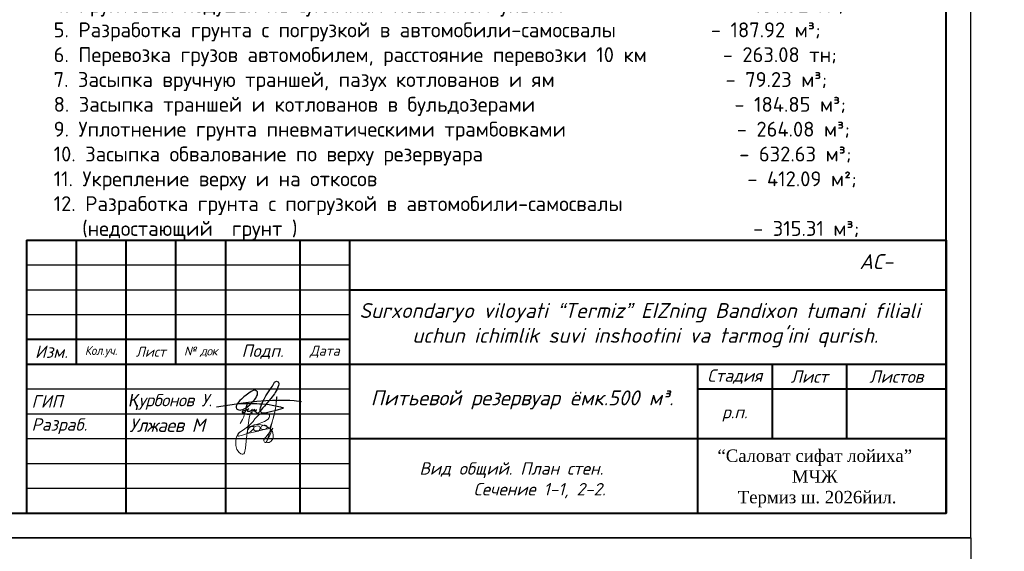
# Model space of a CAD drawing. Header units: millimetres. Extents: x -3143211 to -2549809, y 1060331 to 1394375.
# Tile 127 of 151: x -3017035 to -2997224, y 1286534 to 1297244. Entities that reach past the tile are written whole.
import ezdxf

# ---------------------------------------------------------------- set-up
doc = ezdxf.new("R2010")
doc.units = ezdxf.units.MM
for name, color, linetype in [('(002) Рамка', 7, 'Continuous'), ('Дераза', 5, 'Continuous'), ('Рамка', 7, 'Continuous')]:
    doc.layers.add(name, color=color, linetype=linetype)
doc.styles.add('Arial', font='arial.ttf')
doc.styles.get("Standard").update_dxf_attribs({"font": 'isocpeui.ttf'})
doc.styles.add('V@ler@Live', font='isocpeui.ttf')
doc.styles.add('казар300', font='isocpeui.ttf', dxfattribs={"height": 300})

msp = doc.modelspace()

# ---------------------------------------------------------------- linework, layer by layer
msp.add_line((-2997896.73173, 1286804.62022), (-2997896.73173, 1328804.62022))
at = {"color": 0, "lineweight": 40, "ltscale": 100}
for p, q in [((-3016896.73173, 1292804.62022), (-2998396.73173, 1292804.62022)), ((-3016896.73173, 1292804.62022), (-3016896.73173, 1287304.62022)), ((-3015896.73173, 1292804.62022), (-3015896.73173, 1290304.62022)), ((-3014896.73173, 1292804.62022), (-3014896.73173, 1287304.62022)), ((-3013896.73173, 1292804.62022), (-3013896.73173, 1290304.62022)), ((-3012896.73173, 1292804.62022), (-3012896.73173, 1287304.62022)), ((-3011396.73173, 1292804.62022), (-3011396.73173, 1287304.62022)), ((-3010396.73173, 1292804.62022), (-3010396.73173, 1287304.62022)), ((-2998396.73173, 1292804.62022), (-2998396.73173, 1287304.62022)), ((-3010396.73173, 1291804.62022), (-2998396.73173, 1291804.62022)), ((-3016896.73173, 1290804.62022), (-3010396.73173, 1290804.62022)), ((-3016896.73173, 1290304.62022), (-2998396.73173, 1290304.62022)), ((-3003396.73173, 1290304.62022), (-3003396.73173, 1287304.62022)), ((-3001896.73173, 1290304.62022), (-3001896.73173, 1288804.62022)), ((-3000396.73173, 1290304.62022), (-3000396.73173, 1288804.62022)), ((-3003396.73173, 1289804.62022), (-2998396.73173, 1289804.62022)), ((-3010396.73173, 1288804.62022), (-2998396.73173, 1288804.62022)), ((-3016896.73173, 1287304.62022), (-2998396.73173, 1287304.62022))]:
    msp.add_line(p, q, dxfattribs=at)
at = {"color": 0, "ltscale": 100}
for p, q in [((-3016896.73173, 1292304.62022), (-3010396.73173, 1292304.62022)), ((-3016896.73173, 1291804.62022), (-3010396.73173, 1291804.62022)), ((-3016896.73173, 1291304.62022), (-3010396.73173, 1291304.62022)), ((-3016896.73173, 1289804.62022), (-3010396.73173, 1289804.62022)), ((-3016896.73173, 1289304.62022), (-3010396.73173, 1289304.62022)), ((-3016896.73173, 1288804.62022), (-3010396.73173, 1288804.62022)), ((-3016896.73173, 1288304.62022), (-3010396.73173, 1288304.62022)), ((-3016896.73173, 1287804.62022), (-3010396.73173, 1287804.62022))]:
    msp.add_line(p, q, dxfattribs=at)
at = {"color": 0}
for p, q in [((-3057296.73173, 1286804.62022), (-2997896.73173, 1286804.62022)), ((-2997896.73173, 1286804.62022), (-2997896.73173, 1244804.62022))]:
    msp.add_line(p, q, dxfattribs=at)
msp.add_lwpolyline([(-3057296.73173, 1286804.62022), (-2997896.73173, 1286804.62022), (-2997896.73173, 1328804.62022), (-3057296.73173, 1328804.62022)], close=True)
at = {"lineweight": 40, "ltscale": 25}
msp.add_lwpolyline([(-3055296.73173, 1287304.62022), (-2998396.73173, 1287304.62022), (-2998396.73173, 1328304.62022), (-3055296.73173, 1328304.62022)], close=True, dxfattribs=at)
at = {"color": 0, "ltscale": 100}
for points in [[(-3012649.4322, 1289510.93729), (-3012665.166, 1289487.1682), (-3012678.25145, 1289455.91784), (-3012680.97758, 1289428.58192), (-3012669.12394, 1289405.35617), (-3012647.23408, 1289388.64364), (-3012626.29332, 1289381.76073), (-3012601.96004, 1289380.53203), (-3012580.79714, 1289381.48889), (-3012547.90177, 1289387.80638), (-3012516.68247, 1289400.90892), (-3012480.03109, 1289424.02593), (-3012435.26188, 1289456.41801), (-3012405.07245, 1289484.74342), (-3012329.81091, 1289563.72835), (-3012310.9299, 1289585.4753), (-3012286.53603, 1289620.34654), (-3012267.10979, 1289652.22757), (-3012252.83292, 1289686.37028), (-3012247.72394, 1289705.96429), (-3012248.67304, 1289727.70037), (-3012249.88465, 1289740.03089), (-3012252.2675, 1289747.33786), (-3012256.9928, 1289753.64448), (-3012266.78669, 1289763.98516), (-3012275.44975, 1289770.15042), (-3012287.64668, 1289777.47914), (-3012298.9349, 1289780.03441), (-3012321.16805, 1289780.03441), (-3012336.73732, 1289774.27146), (-3012374.45896, 1289752.85072), (-3012424.29676, 1289720.90444), (-3012478.45599, 1289681.58595), (-3012523.77042, 1289643.83325), (-3012572.43699, 1289600.69817), (-3012604.38327, 1289570.06759), (-3012649.4322, 1289510.93729), (-3012385.90873, 1289513.66687), (-3012329.73014, 1289510.86151), (-3012261.55655, 1289508.87166), (-3012211.76664, 1289507.4184), (-3012145.54433, 1289505.03333), (-3012074.68499, 1289500.90141), (-3012016.72937, 1289491.19139), (-3011956.53225, 1289478.09973), (-3011886.92492, 1289466.31288), (-3011821.25534, 1289449.50248), (-3011790.137, 1289443.5112), (-3011771.47812, 1289438.43329), (-3011742.68205, 1289429.65839), (-3011735.10945, 1289425.82005), (-3011731.49479, 1289424.0368), (-3011729.51582, 1289420.89437), (-3011730.94957, 1289418.45871), (-3011739.00681, 1289413.64176), (-3011835.51202, 1289384.45735), (-3011900.99986, 1289366.86407), (-3011964.77124, 1289348.05295), (-3012039.16445, 1289327.76305), (-3012067.61723, 1289322.06535), (-3012086.55404, 1289318.27323), (-3012128.96539, 1289317.5746), (-3012152.99577, 1289319.96677), (-3012165.93986, 1289325.82757), (-3012179.22725, 1289335.82029), (-3012185.64882, 1289344.61694), (-3012193.05987, 1289361.17724), (-3012194.97826, 1289384.48997), (-3012194.67535, 1289398.79947), (-3012187.52682, 1289424.99367), (-3012176.2184, 1289464.89933), (-3012148.43201, 1289535.55517), (-3012118.30317, 1289597.89281), (-3012080.41998, 1289664.22101), (-3012031.20818, 1289743.54302), (-3011986.56013, 1289807.27246), (-3011949.72701, 1289862.21614), (-3011928.36218, 1289900.49077), (-3011906.87066, 1289938.99237), (-3011897.44578, 1289950.83497), (-3011882.48233, 1289957.46779), (-3011868.10448, 1289958.8161), (-3011853.20161, 1289956.81538), (-3011835.14853, 1289947.68166), (-3011825.92006, 1289935.64472), (-3011821.3563, 1289919.7042), (-3011822.08327, 1289898.55529), (-3011825.94025, 1289875.44916), (-3011837.51118, 1289837.84868), (-3011854.494, 1289799.65016), (-3011873.7385, 1289766.26859), (-3011893.10975, 1289732.66715), (-3011911.17743, 1289705.80119), (-3011933.33293, 1289672.85679), (-3011957.48135, 1289642.65891), (-3012012.51669, 1289575.18596), (-3012060.67064, 1289518.0815), (-3012074.68499, 1289500.90141), (-3012111.43734, 1289460.4847), (-3012147.2204, 1289417.90416), (-3012210.85043, 1289346.07398), (-3012251.01449, 1289300.73388), (-3012255.84176, 1289302.86279), (-3012256.28602, 1289319.35785), (-3012262.30371, 1289328.70904), (-3012271.7947, 1289332.98232), (-3012286.25332, 1289337.41869), (-3012295.82509, 1289344.6713), (-3012291.86714, 1289354.63141), (-3012285.10229, 1289366.30952), (-3012270.92638, 1289381.42365), (-3012320.01702, 1289360.25299), (-3012329.14452, 1289367.67958), (-3012332.35531, 1289371.24608), (-3012307.47679, 1289391.39463), (-3012307.86047, 1289394.45008), (-3012309.79906, 1289395.0155), (-3012342.08862, 1289363.9391), (-3012352.04406, 1289358.99167), (-3012361.05041, 1289356.01234), (-3012367.51236, 1289355.15333), (-3012375.06477, 1289355.67526), (-3012381.34498, 1289357.75209), (-3012384.87885, 1289361.39471), (-3012385.48466, 1289364.00434), (-3012348.20728, 1289394.24348), (-3012348.28805, 1289397.98396), (-3012351.57961, 1289399.13654), (-3012392.12836, 1289360.0029), (-3012400.62986, 1289354.71839), (-3012413.95764, 1289350.34726), (-3012432.09149, 1289348.91196), (-3012443.13739, 1289351.6412), (-3012450.26573, 1289357.66511), (-3012452.2245, 1289367.96229), (-3012445.6212, 1289381.0757), (-3012435.76672, 1289398.11444), (-3012429.50671, 1289403.34458), (-3012425.38721, 1289404.13834), (-3012423.40824, 1289402.94226), (-3012423.61018, 1289401.14814), (-3012485.48336, 1289374.88869), (-3012506.92896, 1289366.99455), (-3012528.47553, 1289360.99239), (-3012543.76209, 1289355.07722), (-3012551.94913, 1289351.90922), (-3012555.61573, 1289348.59663), (-3012557.57451, 1289343.6057), (-3012557.45334, 1289334.49373), (-3012554.86856, 1289328.52419), (-3012549.57784, 1289323.70724), (-3012543.17647, 1289319.89065), (-3012536.09772, 1289315.6702), (-3012528.8794, 1289315.7696), (-3012520.82216, 1289317.80294), (-3012515.08718, 1289321.98923), (-3012508.95211, 1289326.46757), (-3012504.12205, 1289333.67822), (-3012499.1011, 1289341.17386), (-3012494.32816, 1289350.56473), (-3012491.17796, 1289359.00254), (-3012488.21806, 1289366.93062), (-3012486.41546, 1289371.7589), (-3012486.41149, 1289374.54705), (-3012484.17078, 1289383.47874), (-3012481.2629, 1289399.85419), (-3012476.05295, 1289425.04804), (-3012470.35836, 1289453.44956), (-3012459.13072, 1289490.56073), (-3012451.05034, 1289512.99213)], [(-3013073.48055, 1289447.21905), (-3012537.84536, 1289527.70452), (-3012263.49514, 1289559.57468), (-3012084.62024, 1289571.67686), (-3011945.20364, 1289578.46191), (-3011793.02469, 1289580.90844), (-3011659.44403, 1289581.03892), (-3011600.8826, 1289578.57064), (-3011512.2327, 1289571.58987), (-3011366.5157, 1289550.95201)]]:
    msp.add_lwpolyline(points, dxfattribs=at)
at = {"lineweight": 18, "elevation": 0}
msp.add_lwpolyline([(-3012598.39511, 1289110.93451), (-3012552.47911, 1289189.15458), (-3012527.27606, 1289245.79636), (-3012520.11145, 1289281.23472), (-3012518.47159, 1289315.88492), (-3012520.26762, 1289326.27517), (-3012525.44098, 1289333.00337), (-3012532.68369, 1289336.62698), (-3012521.82939, 1289326.27517), (-3012514.05959, 1289319.55659), (-3012495.41598, 1289305.59078), (-3012465.41049, 1289292.13439), (-3012444.69753, 1289289.02981), (-3012411.56851, 1289288.52039), (-3012396.04843, 1289292.65343), (-3012374.82789, 1289299.38162), (-3012364.98875, 1289308.17633), (-3012359.28829, 1289315.93298), (-3012358.78072, 1289324.20866), (-3012363.4465, 1289330.93685), (-3012370.68921, 1289330.93685), (-3012376.37014, 1289327.83227), (-3012381.03593, 1289323.17059), (-3012391.38264, 1289308.69536), (-3012398.11777, 1289294.71994), (-3012405.36048, 1289269.37387), (-3012415.70719, 1289221.78632), (-3012452.36972, 1288970.14224), (-3012468.26072, 1288821.824), (-3012493.44424, 1288615.22999), (-3012511.99025, 1288520.96799), (-3012525.24576, 1288497.13096), (-3012545.11927, 1288489.18208), (-3012559.68277, 1288489.18208), (-3012584.86629, 1288499.78379), (-3012616.66781, 1288522.2944), (-3012665.68783, 1288584.53981), (-3012685.56134, 1288665.31659), (-3012686.88884, 1288764.63435), (-3012672.32535, 1288837.47186), (-3012644.48682, 1288893.0948), (-3012614.0128, 1288926.19752), (-3012508.00774, 1288999.03503), (-3012427.1862, 1289059.95402), (-3012338.39963, 1289147.35327), (-3012301.30762, 1289202.97621), (-3012237.70458, 1289273.16089), (-3012199.28507, 1289304.9468), (-3012160.84603, 1289318.19173), (-3012122.42652, 1289326.131), (-3012095.93501, 1289326.131), (-3012066.76898, 1289318.19173), (-3012025.69446, 1289300.97716), (-3012011.13096, 1289277.14013), (-3012011.13096, 1289251.97669), (-3012015.09395, 1289226.81324), (-3012037.62247, 1289197.68016), (-3012110.49851, 1289148.67968), (-3012250.9601, 1289095.70957), (-3012398.03968, 1289050.67873), (-3012476.20622, 1289022.87206), (-3012531.86376, 1288984.47329), (-3012616.66781, 1288926.19752), (-3012640.52383, 1288893.0948), (-3012648.05936, 1288876.18781), (-3012649.09403, 1288867.33543), (-3012645.9705, 1288860.04976), (-3012639.72342, 1288856.39731), (-3012630.86038, 1288855.35925), (-3012549.57031, 1288876.70684), (-3012492.25339, 1288896.49735), (-3012429.2165, 1288922.01643), (-3012387.36109, 1288945.88229), (-3012339.3367, 1288993.88315), (-3012324.67559, 1289025.87091), (-3012325.72978, 1289041.41304), (-3012332.543, 1289046.13239), (-3012348.80492, 1289051.37077), (-3012366.12103, 1289050.32309), (-3012382.91005, 1289046.13239), (-3012393.92052, 1289038.78904), (-3012409.65534, 1289027.78364), (-3012422.2471, 1289013.63521), (-3012443.74095, 1288981.65706), (-3012450.57369, 1288961.732), (-3012454.24384, 1288941.81654), (-3012449.51949, 1288923.46779), (-3012437.98192, 1288916.12445), (-3012421.72001, 1288913.51007), (-3012329.39994, 1288931.33017), (-3012239.71536, 1288955.96497), (-3012214.53184, 1288970.64205), (-3012199.32411, 1289002.62019), (-3012198.79702, 1289017.29727), (-3012199.32411, 1289031.97435), (-3012208.77282, 1289043.50839), (-3012218.72909, 1289051.89941), (-3012231.32085, 1289058.18547), (-3012254.92309, 1289058.71411), (-3012279.57951, 1289053.47573), (-3012295.84143, 1289047.18006), (-3012307.9061, 1289040.89401), (-3012319.44366, 1289027.26461), (-3012326.78398, 1289012.58753), (-3012327.83817, 1288994.75782), (-3012316.80818, 1288974.84236), (-3012297.4032, 1288960.68432), (-3012273.80097, 1288958.58897), (-3012229.23199, 1288962.77967), (-3012197.76235, 1288966.97999), (-3012141.63628, 1288977.98539), (-3012087.05245, 1288993.71975), (-3012067.62795, 1289005.78245), (-3012058.72587, 1289020.45952), (-3012057.67168, 1289047.71832), (-3012061.86893, 1289060.30004), (-3012075.49536, 1289071.30545), (-3012092.81148, 1289074.97712), (-3012120.08386, 1289073.92944), (-3012143.159, 1289068.16242), (-3012168.34252, 1289051.90902), (-3012182.49605, 1289030.93628), (-3012184.07735, 1289016.78785), (-3012178.2988, 1289003.15845), (-3012165.72656, 1288995.29607), (-3012139.48884, 1288985.33835), (-3012110.65469, 1288986.90506), (-3012036.15831, 1289004.20613), (-3012001.77987, 1289012.5587), (-3011951.93992, 1289143.16256), (-3011916.89773, 1289273.76642), (-3011880.52804, 1289450.14123), (-3011867.05778, 1289634.6091), (-3011861.66968, 1289650.76637), (-3011860.32265, 1289633.26346), (-3011887.26317, 1289403.02465), (-3011999.08582, 1288946.58395), (-3012046.23172, 1288785.01117), (-3012059.70197, 1288752.69661), (-3012073.17223, 1288732.50242), (-3012085.29546, 1288728.45589), (-3012094.74416, 1288728.45589), (-3012112.2555, 1288733.84806), (-3012118.99063, 1288743.26753), (-3012121.68468, 1288756.73353), (-3012121.68468, 1288776.92772), (-3012102.82632, 1288815.98009), (-3012083.94844, 1288836.17428), (-3011942.51074, 1289017.94125), (-3012013.9031, 1288840.2112), (-3012039.49659, 1288795.78589), (-3012055.6609, 1288770.19953), (-3012067.78413, 1288732.50242), (-3012047.57874, 1288723.07333), (-3012012.55608, 1288724.41897), (-3011972.14531, 1288750.00533), (-3011938.46966, 1288798.47717), (-3011931.73454, 1288834.82864), (-3011931.73454, 1288877.91792), (-3011946.55182, 1288949.27523), (-3012003.1269, 1289007.16653), (-3012073.17223, 1289055.63837), (-3012174.21868, 1289081.22473), (-3012321.064, 1289089.29856)], dxfattribs=at)
at = {"layer": 'Дераза', "color": 0}
msp.add_line((-2997896.73173, 1286804.62022), (-3027596.73173, 1286804.62022), dxfattribs=at)
msp.add_line((-2997896.73173, 1286804.62022), (-3027596.73173, 1286804.62022), dxfattribs=at)
msp.add_line((-2997896.73173, 1286804.62022), (-3027596.73173, 1286804.62022), dxfattribs=at)

# ---------------------------------------------------------------- texts
at = {"layer": '(002) Рамка', "char_height": 300, "width": 11750.9206449, "attachment_point": 1}
for insert in [(-3069699.28716, 1291534.63865), (-3010299.28716, 1291534.63865)]:
    msp.add_mtext('\\pi96.71032;Surxondaryo viloyati “Termiz” EIZning Bandixon tumani filiali \\P\\pi1164.55123;uchun ichimlik suvi inshootini va tarmog’ini qurish.', dxfattribs=dict(at, insert=insert))
at = {"insert": (-3016351.83883, 1300188.78252), "char_height": 200, "attachment_point": 1, "style": 'казар300'}
msp.add_mtext_dynamic_manual_height_columns('\\A1;{\\fISOCPEUR|b1|i0|c204|p34;               \\H1.5x;              \\LЗемляные работы:\\l \\fISOCPEUR|b0|i0|c204|p34;\\L\\P\\P\\l1. Разработка грунта в отвал экскаваторами                        - 563.96 м³; \\P2. Разработка грунта вручную                                         - 17.44 м³;\\P3. Полив водой уплотняемого грунта насыпей                          - 58.80 м³;\\P\\pi-600,l600,t600;4. Грунтовых подушек на суглинки послойной укатки                  - 187.92 м³; \\P\\pi0,l0,tz;5. Разработка грунта с погрузкой в автомобили-самосвалы          - 187.92 м³;\\P6. Перевозка грузов автомобилем, расстояние перевозки 10 км        - 263.08 тн;\\P7. Засыпка вручную траншей, пазух котлованов и ям                  - 79.23 м³;\\P8. Засыпка траншей и котлованов в бульдозерами                     - 184.85 м³;\\P9. Уплотнение грунта пневматическими трамбовками                  - 264.08 м³;\\P10. Засыпка обвалование по верху резервуара                           - 632.63 м³; \\P11. Укрепление верху и на откосов                                       - 412.09 м²;\\P12. Разработка грунта с погрузкой в автомобили-самосвалы \\P   (недостающий  грунт )                                                - 315.31 м³;}', width=15965.8192491, gutter_width=1500, heights=[0], dxfattribs=at)
for s, insert, char_height, width, attachment_point in [('\\pi-750,l750,t750;{\\fISOCPEUR|b0|i0|c204|p34;\\C0;\\P\\C256;1.^IГрунтовая подушка из суглинки-900мм с уплотнения послойна послойном укатками через каждый 300 мм.}', (-3107182.48028, 1294766.72868), 250, 9176.1944576, 1), ('\\pi-750,l750,t750;{\\fISOCPEUR|b0|i0|c204|p34;1.^IЦементная стяжка из раствора М100 толщ 20мм.\\P2.^IМонолитное ж/б днище-300мм.\\P\\C0;3.^IБетонная подготовка толщ.100 мм В7,5\\P\\C256;4.^IГрунтовая подушка из суглинки-900мм с уплотнения послойна послойном укатками через каждый 300 мм.}', (-3044057.43791, 1293851.08447), 250, 9318.4241364, 1), ('АС-', (-3000137.09718, 1292521.031), 300, 3755.5448795, 1), ('\\pt184.701;{\\C0;Питьевой резервуар ёмк.500 м³.}', (-3006926.11925, 1289775.10852), 300, 6815.5670785, 2)]:
    msp.add_mtext(s, dxfattribs=dict(insert=insert, char_height=char_height, width=width, attachment_point=attachment_point))
at = {"color": 0, "ltscale": 100, "style": 'V@ler@Live'}
for s, insert, char_height, width, attachment_point in [('Изм.', (-3016396.73173, 1290554.62022), 250, 700, 5), ('{\\T0.9;№ док}', (-3013396.73173, 1290554.62022), 180, 700, 5), ('Подп.', (-3012146.73173, 1290554.62022), 250, 1200, 5), ('{\\W0.9;Кол.уч.}', (-3015396.73173, 1290554.62022), 180, 700, 5), ('Лист', (-3014396.73173, 1290554.62022), 200, 700, 5), ('Дата', (-3010896.73173, 1290554.62022), 200, 700, 5), ('Стадия', (-3002646.73173, 1290054.62022), 250, 1200, 5), ('Лист', (-3001146.73173, 1290054.62022), 250, 1200, 5), ('Листов', (-2999396.73173, 1290054.62022), 250, 1700, 5), ('ГИП', (-3016796.73173, 1289554.62022), 250, 1800, 4), ('р.п.', (-3002646.73173, 1289304.62022), 250, 1200, 5), ('Разраб.', (-3016796.73173, 1289054.62022), 250, 1800, 4)]:
    msp.add_mtext(s, dxfattribs=dict(at, insert=insert, char_height=char_height, width=width, attachment_point=attachment_point))
at = {"color": 0, "attachment_point": 1, "style": 'V@ler@Live'}
for s, insert, char_height, width in [('{\\fArial|b0|i1|c204|p34;\\T0.95;Қ\\fISOCPEUR|b0|i1|c204|p34;урбонов У.}', (-3014839.79471, 1289704.61698), 250.001, 2020.6836245), ('{\\T0.95;Улжаев М}', (-3014829.75051, 1289209.63459), 270.001013, 1950.389136)]:
    msp.add_mtext(s, dxfattribs=dict(at, insert=insert, char_height=char_height, width=width))
at = {"color": 0, "lineweight": 20, "char_height": 250, "width": 5118.2533026, "attachment_point": 1}
for insert in [(-3068635.82668, 1288327.79107), (-3009235.82668, 1288327.79107)]:
    msp.add_mtext('\\pi243.7;{\\C256;Вид общий. План стен. \\P\\pi1333;Сечение 1-1, 2-2. }', dxfattribs=dict(at, insert=insert))
at = {"layer": 'Рамка', "color": 7, "linetype": 'Continuous', "lineweight": 9, "insert": (-3001037.68142, 1288002.33084), "char_height": 250, "width": 4603.8764225, "attachment_point": 5, "style": 'Arial'}
msp.add_mtext('{\\fTimes New Roman|b0|i0|c204|p18;\\C256;“Саловат сифат лойиха” MЧЖ\\P \\C7;Термиз ш. 2026йил.}', dxfattribs=at)

doc.saveas('drawing.dxf')
